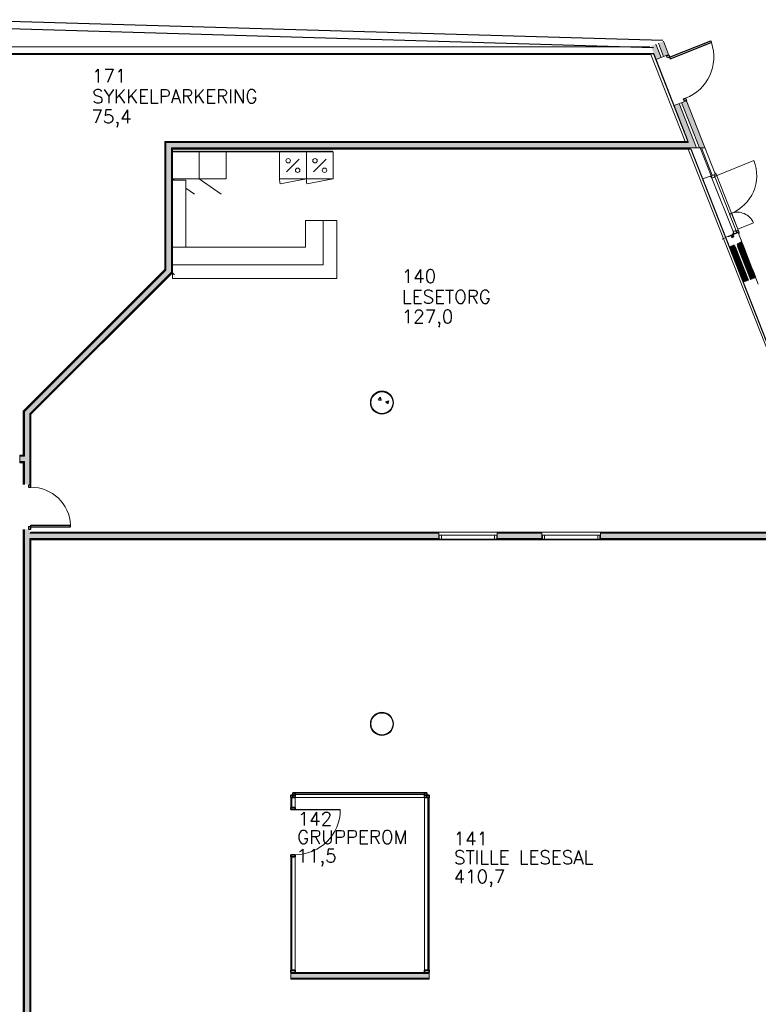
# Model space of a CAD drawing. Header units: millimetres. Extents: x 0 to 84060, y 0 to 52805.
# Tile 7 of 60: x 13813 to 30367, y 29069 to 51136. Entities that reach past the tile are written whole.
import ezdxf

# ---------------------------------------------------------------- set-up
doc = ezdxf.new("R2010")
doc.units = ezdxf.units.MM
doc.header["$LTSCALE"] = 50
doc.header["$MEASUREMENT"] = 0
doc.linetypes.add('CENTRUMLINJE', pattern=[27, 20, -3, 1, -3])
doc.layers.get('0').update_dxf_attribs({"linetype": 'CONTINUOUS'})
for name, color, linetype in [('20601A200D001$0$243-Dører', 7, 'CONTINUOUS'), ('20601A200D001$0$832-Romtekst', 7, 'CONTINUOUS'), ('20601A200D001$0$A12-HEL2', 251, 'CONTINUOUS'), ('20601A200D001$0$A12-HEL4', 251, 'CONTINUOUS'), ('20601A200D001$0$A12-SKR1', 251, 'CONTINUOUS'), ('20601A200D001$0$A24-HEL1', 252, 'CONTINUOUS'), ('20601A200D001$0$A24-SKR1', 251, 'CONTINUOUS'), ('20601A200D001$0$glassbyggesten', 1, 'CONTINUOUS'), ('xref', 7, 'CENTRUMLINJE')]:
    doc.layers.add(name, color=color, linetype=linetype)
for name, color, linetype, lineweight in [('20601A200D001$0$A2-DOR', 251, 'CONTINUOUS', 18), ('20601A200D001$0$A2-KASSE', 7, 'CONTINUOUS', 18), ('20601A200D001$0$A2-LINJE', 7, 'CONTINUOUS', 18), ('20601A200D001$0$A2-VEGG', 251, 'CONTINUOUS', 18), ('20601A200D001$0$A2-VEGG-fill', 253, 'CONTINUOUS', 18), ('20601A200D001$0$A2-VINDU', 7, 'CONTINUOUS', 18), ('20601A200D001$0$A23', 7, 'CONTINUOUS', 18), ('20601A200D001$0$A2312', 7, 'CONTINUOUS', 18), ('20601A200D001$0$A24', 251, 'CONTINUOUS', 18), ('20601A200D001$0$A862', 7, 'CONTINUOUS', 18), ('20601A200D001$0$A874', 7, 'CONTINUOUS', 18)]:
    doc.layers.add(name, color=color, linetype=linetype, lineweight=lineweight)
doc.styles.add('20601A200D001$0$STANDARD', font='ROMANS.SHX')

# ---------------------------------------------------------------- blocks, each defined once
blk = doc.blocks.new('*X151')
at = {"color": 0}
for p, q in [((31425, 43874), (31473, 43931)), ((31485, 43869), (31473, 43931)), ((31313, 43732), (31313, 43732)), ((31425, 43874), (31485, 43869)), ((31459, 43717), (31459, 43717)), ((31591, 43826), (31661, 43853)), ((31591, 43826), (31641, 43792)), ((31641, 43792), (31661, 43853)), ((31692, 43732), (31692, 43732))]:
    blk.add_line(p, q, dxfattribs=at)
blk = doc.blocks.new('20601A200D001$0$Dør tett - YD1_11M EI120-CSa-1122377-1_ etasje')
at = {"layer": '20601A200D001$0$A2-DOR', "lineweight": 25}
for p, q in [((-535, -96.025), (-485, -96.025)), ((-535, -146.025), (-535, -96.025)), ((-485, -146.025), (-535, -146.025)), ((-485, -96.025), (-485, -146.025)), ((465, -146.025), (465, -1136.025)), ((505, -146.025), (465, -146.025)), ((505, -96.025), (555, -96.025)), ((505, -146.025), (505, -96.025)), ((505, -146.025), (505, -1136.025)), ((555, -146.025), (505, -146.025)), ((555, -96.025), (555, -146.025)), ((505, -1136.025), (465, -1136.025))]:
    blk.add_line(p, q, dxfattribs=at)
at = {"layer": '20601A200D001$0$A2-DOR'}
blk.add_arc((505, -146.025), 991.012, 180, 267.6867546, dxfattribs=at)
blk = doc.blocks.new('20601A200D001$0$Dør tett - D05_10M_EI 60 S-777054-1_ etasje')
at = {"layer": '20601A200D001$0$A2-DOR', "lineweight": 25}
for p, q in [((415, 82), (415, 972)), ((455, 972), (415, 972)), ((455, 82), (455, 972)), ((-435, 82), (-485, 82)), ((-485, 82), (-485, 32)), ((-485, 32), (-435, 32)), ((-435, 32), (-435, 82)), ((455, 82), (415, 82)), ((505, 82), (455, 82)), ((455, 82), (455, 32)), ((455, 32), (505, 32)), ((505, 32), (505, 82))]:
    blk.add_line(p, q, dxfattribs=at)
at = {"layer": '20601A200D001$0$A2-DOR'}
blk.add_arc((455, 82), 891, 92.573, 180, dxfattribs=at)
blk = doc.blocks.new('20601A200D001$0$Vindu Standard - V01_EI60_1300x2110 mm-1106294-1_ etasje')
at = {"layer": '20601A200D001$0$A2-VINDU'}
for p, q in [((-980, 95), (330, 95)), ((-980, 95), (-980, -77)), ((-970, 85), (320, 85)), ((-970, 85), (-920, 85)), ((-970, -7), (-970, 85)), ((-920, 85), (-920, -7)), ((270, 85), (270, -7)), ((320, 85), (270, 85)), ((320, -7), (320, 85)), ((330, 95), (330, -77)), ((-948, -77), (-980, -77)), ((-980, -77), (330, -77)), ((-970, -7), (320, -7)), ((-920, -7), (-970, -7)), ((-107, -77), (-75, -77)), ((270, -7), (320, -7))]:
    blk.add_line(p, q, dxfattribs=at)
blk = doc.blocks.new('20601A200D001$0$Focus - Kjøkken - Benkeplate - Focus - Kjøkken - Benkeplate-1197110-1_ etasje')
at = {"layer": '20601A200D001$0$A2-KASSE'}
for p, q in [((0, -300), (0, 0)), ((1500, 0), (1500, -300)), ((0, 0), (0, -300)), ((1500, -300), (1500, 0)), ((1500, -300), (0, -300)), ((0, -300), (1500, -300))]:
    blk.add_line(p, q, dxfattribs=at)
blk = doc.blocks.new('20601A200D001$0$Bardisk- front - Bardisk- front-1192285-1_ etasje')
at = {"layer": '20601A200D001$0$A2-KASSE'}
for p, q in [((-11446, 19013), (-11046, 19013)), ((-11446, 18413), (-11446, 19013)), ((-11046, 19013), (-10746, 19013)), ((-11046, 18013), (-11046, 19013)), ((-10746, 17713), (-10746, 19013)), ((-14426, 18413), (-11446, 18413)), ((-14426, 17713), (-14426, 18013)), ((-14426, 18013), (-11046, 18013)), ((-10746, 17713), (-14426, 17713))]:
    blk.add_line(p, q, dxfattribs=at)
blk = doc.blocks.new('20601A200D001$0$Focus - Kjøkken - Underskap - 600 mm-1187880-1_ etasje')
at = {"layer": '20601A200D001$0$A2-KASSE'}
for p, q in [((-555, 152), (-555, 752)), ((45, 752), (45, 152)), ((-555, 152), (-63, -192)), ((-555, 152), (45, 152))]:
    blk.add_line(p, q, dxfattribs=at)
blk = doc.blocks.new('20601A200D001$0$Hvitevarer Kjøleskap lav - 60-V90-1_ etasje')
at = {"layer": '20601A200D001$0$A874'}
for p, q in [((-162, 206), (428, 319)), ((438, 206), (-162, 206)), ((-162, 206), (-162, -394)), ((-3, -235), (280, 48)), ((438, -394), (438, 206))]:
    blk.add_line(p, q, dxfattribs=at)
for centre in [(32, 13), (245, -200)]:
    blk.add_circle(centre, 50, dxfattribs=at)
blk.add_arc((-162, 206), 601, 360, 10.7485, dxfattribs=at)
blk = doc.blocks.new('20601A200D001$0$Focus - Kjøkken - Underskap - 600 mm-V91-1_ etasje')
at = {"layer": '20601A200D001$0$A2-KASSE'}
for p, q in [((45, 752), (45, 152)), ((-555, 152), (-512, 122)), ((-555, 152), (45, 152)), ((-255, -58), (-63, -192))]:
    blk.add_line(p, q, dxfattribs=at)
blk = doc.blocks.new('20601A200D001$0$System Panel - Glazed-1211195-1_ etasje')
at = {"layer": '20601A200D001$0$A2312', "lineweight": 25}
for p, q in [((1937, 49.5), (-1937, 49.5)), ((-1937, 49.5), (-1937, 24.5)), ((-1937, 24.5), (1937, 24.5)), ((1937, 24.5), (1937, 49.5))]:
    blk.add_line(p, q, dxfattribs=at)
blk = doc.blocks.new('20601A200D001$0$System Panel - Glazed-714731-1_ etasje')
at = {"layer": '20601A200D001$0$A2312', "lineweight": 25}
for p, q in [((1450, 49.5), (-1450, 49.5)), ((-1450, 49.5), (-1450, 24.5)), ((-1450, 24.5), (1450, 24.5)), ((1450, 24.5), (1450, 49.5))]:
    blk.add_line(p, q, dxfattribs=at)
blk = doc.blocks.new('20601A200D001$0$System Panel - Glazed-1211171-1_ etasje')
at = {"layer": '20601A200D001$0$A2312', "lineweight": 25}
for p, q in [((1269.5, 49.5), (-1269.5, 49.5)), ((-1269.5, 49.5), (-1269.5, 24.5)), ((-1269.5, 24.5), (1269.5, 24.5)), ((1269.5, 24.5), (1269.5, 49.5))]:
    blk.add_line(p, q, dxfattribs=at)
blk = doc.blocks.new('20601A200D001$0$Rectangular Mullion - 50 x 100mm-1211193-1_ etasje')
at = {"layer": '20601A200D001$0$A2312'}
for p, q in [((-8776, 2208), (-8776, 6082)), ((-8676, 2208), (-8676, 6082))]:
    blk.add_line(p, q, dxfattribs=at)
blk = doc.blocks.new('20601A200D001$0$Rectangular Mullion - 50 x 100mm-606964-1_ etasje')
at = {"layer": '20601A200D001$0$A2312', "lineweight": 35}
for p, q in [((-50, 50), (0, 50)), ((-50, -50), (-50, 50)), ((0, 50), (0, -50)), ((0, -50), (-50, -50))]:
    blk.add_line(p, q, dxfattribs=at)
blk = doc.blocks.new('20601A200D001$0$Rectangular Mullion - 50 x 100mm-606876-1_ etasje')
at = {"layer": '20601A200D001$0$A2312', "lineweight": 35}
for p, q in [((0, 50), (-50, 50)), ((-50, 50), (-50, -50)), ((0, -50), (0, 50)), ((-50, -50), (0, -50))]:
    blk.add_line(p, q, dxfattribs=at)
blk = doc.blocks.new('20601A200D001$0$Rectangular Mullion - 50 x 100mm-714729-1_ etasje')
at = {"layer": '20601A200D001$0$A2312'}
for p, q in [((-8776, 6182), (-11676, 6182)), ((-8776, 6082), (-11676, 6082))]:
    blk.add_line(p, q, dxfattribs=at)
blk = doc.blocks.new('20601A200D001$0$Rectangular Mullion - 50 x 100mm-1211168-1_ etasje')
at = {"layer": '20601A200D001$0$A2312'}
for p, q in [((-11776, 4747), (-11776, 2208)), ((-11676, 4747), (-11676, 2208))]:
    blk.add_line(p, q, dxfattribs=at)
blk = doc.blocks.new('20601A200D001$0$System Panel - Glazed-714241-1_ etasje')
at = {"layer": '20601A200D001$0$A2312', "lineweight": 25}
for p, q in [((112.5, 49.5), (-112.5, 49.5)), ((-112.5, 49.5), (-112.5, 24.5)), ((-112.5, 24.5), (112.5, 24.5)), ((112.5, 24.5), (112.5, 49.5))]:
    blk.add_line(p, q, dxfattribs=at)
blk = doc.blocks.new('20601A200D001$0$Rectangular Mullion - 50 x 100mm-714236-1_ etasje')
at = {"layer": '20601A200D001$0$A2312'}
for p, q in [((-11776, 6082), (-11776, 5857)), ((-11676, 6082), (-11676, 5857))]:
    blk.add_line(p, q, dxfattribs=at)
blk = doc.blocks.new('20601A200D001$0$Rectangular Mullion - 50 x 100mm-607128-1_ etasje')
at = {"layer": '20601A200D001$0$A2312', "lineweight": 35}
for p, q in [((-25, 50), (25, 50)), ((-25, -50), (-25, 50)), ((25, 50), (25, -50)), ((25, -50), (-25, -50))]:
    blk.add_line(p, q, dxfattribs=at)
blk = doc.blocks.new('20601A200D001$0$M_Curtain Wall Sgl Glass - D12_M_Curtain Wall Sgl Glass-604818-1_ etasje')
at = {"layer": '20601A200D001$0$A2-DOR', "lineweight": 25}
blk.add_line((505, -51), (505, -1061), dxfattribs=at)
at = {"layer": '20601A200D001$0$A2-DOR'}
blk.add_arc((505, -51), 1010, 180, 270, dxfattribs=at)
blk = doc.blocks.new('20601A200D001')
at = {"layer": '20601A200D001$0$A2-VEGG-fill'}
h = blk.add_hatch(color=256, dxfattribs=at)
h.paths.add_polyline_path([(126853.27704, 48260.31516), (126972.90703, 48260.31516), (126583.80147, 49255.39711), (126472.04188, 49211.6959), (126844.05903, 48260.31516)], flags=0)
h.paths.add_polyline_path([(126067.80577, 50245.47207), (126179.56536, 50289.17327), (126063.02882, 50587.19884), (125951.26924, 50543.49763), (126018.98855, 50370.31516)], flags=0)
h = blk.add_hatch(color=256, dxfattribs=at)
h.paths.add_polyline_path([(127037.33104, 48260.31516), (127166.17905, 48260.31516), (126751.44085, 49320.94891), (126639.68126, 49277.24771), (127014.06537, 48319.81378)], flags=0)
h.paths.add_polyline_path([(126235.44515, 50311.02387), (126347.20474, 50354.72508), (126230.6682, 50652.75064), (126118.90861, 50609.04944), (126229.11867, 50327.20294)], flags=0)
for points in [[(112297.13836, 50370.31516), (126018.98855, 50370.31516), (126015.07826, 50380.31516), (107535.8846, 50380.31516), (107535.8846, 50370.31516), (111789.65812, 50370.31516)], [(126793.19009, 48380.31516), (126797.13559, 48380.31516), (126018.98855, 50370.31516), (126008.25121, 50370.31516), (126786.96884, 48380.31516), (126792.05221, 48380.31516)], [(126844.05903, 48260.31516), (126797.13559, 48380.31516), (115083.14241, 48380.31516), (115083.14241, 48260.31516), (126843.07427, 48260.31516)], [(115083.14241, 45525.89719), (115203.14241, 45645.89719), (115203.14241, 48260.31516), (115083.14241, 48260.31516), (115083.14241, 45544.28196)], [(115229.14241, 48184.31516), (118829.14241, 48184.31516), (118829.14241, 48234.31516), (115229.14241, 48234.31516), (115229.14241, 48207.58702)], [(129098.49086, 42482.09583), (129107.79978, 42485.74878), (126853.27995, 48231.00391), (126854.22868, 48231.00391), (126844.06193, 48257.00391), (126832.33479, 48257.00391), (129022.63213, 42675.40873)], [(129098.49086, 42482.09583), (129107.79978, 42485.74878), (126853.27995, 48231.00391), (126854.22868, 48231.00391), (126844.06193, 48257.00391), (126832.33479, 48257.00391), (129022.63213, 42675.40873)], [(111909.14241, 42182.19156), (115203.14241, 45476.19156), (115203.14241, 45645.89719), (111909.14241, 42351.89719), (111909.14241, 42265.42201)], [(119663.14844, 42553.57851), (119673.14844, 42553.57851), (119679.41646, 42609.20875), (119697.90622, 42662.04945), (119727.69057, 42709.45096), (119767.27599, 42749.03638), (119814.6775, 42778.82073), (119867.5182, 42797.31049), (119923.14844, 42803.57851), (119978.77867, 42797.31049), (120031.61937, 42778.82073), (120079.02089, 42749.03638), (120118.60631, 42709.45096), (120148.39065, 42662.04945), (120167.05767, 42607.63555), (120173.14844, 42553.57851), (120183.14844, 42553.57851), (120177.46681, 42607.63555), (120160.67026, 42659.33004), (120133.49286, 42706.40268), (120097.1224, 42746.79617), (120052.97861, 42778.82073), (120003.49286, 42800.85321), (119950.32584, 42812.15421), (119895.97104, 42812.15421), (119842.80402, 42800.85321), (119793.14844, 42778.74512), (119749.17448, 42746.79617), (119712.80402, 42706.40268), (119685.62662, 42659.33004), (119668.83006, 42607.63555), (119667.97467, 42599.49701)], [(119895.97104, 42295.00282), (119950.32584, 42295.00282), (120003.49286, 42306.30382), (120053.14844, 42328.41191), (120097.1224, 42360.36086), (120133.49286, 42400.75435), (120160.67026, 42447.82699), (120177.46681, 42499.52147), (120183.14844, 42553.57851), (120173.14844, 42553.57851), (120166.88042, 42497.94828), (120148.39065, 42445.10758), (120118.60631, 42397.70606), (120079.02089, 42358.12064), (120031.61937, 42328.3363), (119978.77867, 42309.84654), (119923.14844, 42303.57851), (119867.5182, 42309.84654), (119814.6775, 42328.3363), (119767.27599, 42358.12064), (119727.69057, 42397.70606), (119697.90622, 42445.10758), (119679.2392, 42499.52147), (119673.14844, 42553.57851), (119663.14844, 42553.57851), (119668.83006, 42499.52147), (119685.62662, 42447.82699), (119712.80402, 42400.75435), (119749.17448, 42360.36086), (119793.31826, 42328.3363), (119842.80402, 42306.30382), (119867.5182, 42301.05066)], [(120173.14844, 35353.57715), (120183.14844, 35353.57715), (120177.46681, 35407.63419), (120160.67026, 35459.32868), (120133.49286, 35506.40131), (120097.1224, 35546.7948), (120052.97861, 35578.81937), (120003.49286, 35600.85184), (119950.32584, 35612.15284), (119895.97104, 35612.15284), (119842.80402, 35600.85184), (119793.14844, 35578.74375), (119749.17448, 35546.7948), (119712.80402, 35506.40131), (119685.62662, 35459.32868), (119668.83006, 35407.63419), (119663.14844, 35353.57715), (119673.14844, 35353.57715), (119679.41646, 35409.20738), (119697.90622, 35462.04808), (119727.69057, 35509.4496), (119767.27599, 35549.03502), (119814.6775, 35578.81937), (119867.5182, 35597.30913), (119923.14844, 35603.57715), (119978.77867, 35597.30913), (120031.61937, 35578.81937), (120079.02089, 35549.03502), (120118.60631, 35509.4496), (120148.39065, 35462.04808), (120167.05767, 35407.63419)], [(119909.34489, 35095.00146), (119950.32584, 35095.00146), (120003.49286, 35106.30245), (120053.14844, 35128.41054), (120097.1224, 35160.35949), (120133.49286, 35200.75298), (120160.67026, 35247.82562), (120177.46681, 35299.52011), (120183.14844, 35353.57715), (120173.14844, 35353.57715), (120166.88042, 35297.94691), (120148.39065, 35245.10621), (120118.60631, 35197.7047), (120079.02089, 35158.11928), (120031.61937, 35128.33493), (119978.77867, 35109.84517), (119923.14844, 35103.57715), (119867.5182, 35109.84517), (119814.6775, 35128.33493), (119767.27599, 35158.11928), (119727.69057, 35197.7047), (119697.90622, 35245.10621), (119679.2392, 35299.52011), (119673.14844, 35353.57715), (119663.14844, 35353.57715), (119669.34122, 35297.94691), (119685.62662, 35247.82562), (119712.80402, 35200.75298), (119749.17448, 35160.35949), (119793.31826, 35128.33493), (119842.80402, 35106.30245), (119895.97104, 35095.00146)], [(119909.34489, 29656.93052), (120978.64844, 29656.93052), (120978.64844, 29756.93052), (117879.14844, 29756.93052), (117879.42393, 29656.93052)]]:
    blk.add_hatch(color=256, dxfattribs=at).paths.add_polyline_path(points, flags=0)
h = blk.add_hatch(color=256, dxfattribs=at)
h.paths.add_polyline_path([(112029.14241, 26880.47466), (112029.14241, 39710.31516), (111909.14241, 39710.31516), (111909.14241, 27000.47466), (112027.66005, 26881.95702)], flags=0)
h.paths.add_polyline_path([(112029.14241, 40720.31516), (112029.14241, 42302.19156), (111909.14241, 42182.19156), (111909.14241, 40720.31516)], flags=0)
h = blk.add_hatch(color=256, dxfattribs=at)
h.paths.add_polyline_path([(111883.14241, 41231.89719), (111909.14241, 41231.89719), (111909.14241, 41351.89719), (111809.14241, 41351.89719), (111809.14241, 41231.89719)], flags=0)
h.paths.add_polyline_path([(110124.14241, 41231.89719), (110799.14241, 41231.89719), (110799.14241, 41351.89719), (110114.14241, 41351.70459), (110114.14241, 41231.89719)], flags=0)
h = blk.add_hatch(color=256, dxfattribs=at)
h.paths.add_polyline_path([(124819.14844, 39507.00391), (129129.14532, 39507.0828), (129129.14532, 39627.00391), (124819.14844, 39627.00391), (124819.14844, 39516.05614)], flags=0)
h.paths.add_polyline_path([(122509.14844, 39507.00391), (123509.14844, 39507.00391), (123509.14844, 39627.00391), (122509.14844, 39627.00391), (122509.14844, 39516.05614)], flags=0)
h.paths.add_polyline_path([(112055.14532, 39507.00391), (121199.14844, 39507.00391), (121199.14844, 39627.00391), (112029.14532, 39627.00391), (112029.14532, 39507.00391), (112042.14532, 39507.00391)], flags=0)
at = {"layer": '20601A200D001$0$A24-SKR1'}
h = blk.add_hatch(dxfattribs=at)
h.set_pattern_fill('ANSI31', color=256, scale=120, style=0)
h.set_pattern_definition([(336.39135, (117225.905, 61991.85), (6.00731, 13.744534), [])])
h.paths.add_polyline_path([(128186.64478, 45317.81334), (128298.37809, 45361.58169), (127984.9426, 46161.73025), (127873.2093, 46117.9619)])
h.paths.add_polyline_path([(127817.34265, 46096.07772), (127705.60934, 46052.30937), (128019.04483, 45252.16081), (128130.77813, 45295.92916)])
h = blk.add_hatch(dxfattribs=at)
h.set_pattern_fill('ANSI31', color=256, scale=120, style=0)
h.set_pattern_definition([(336.391352, (37887.992, 152372.531), (6.00731, 13.7445344), [])])
h.paths.add_polyline_path([(127794.15634, 46325.96189), (127738.28968, 46304.07771), (127760.00203, 46248.64972), (127815.86868, 46270.53389)])
at = {"layer": '20601A200D001$0$243-Dører', "linetype": 'Continuous', "lineweight": 0, "ltscale": 1000}
for points in [[(127411.93498, 47639.2679), (128257.14977, 47976.45409)], [(127117.29972, 47566.99408), (127396.34816, 47677.13929)], [(127389.44229, 47694.89038), (127398.99117, 47698.70148)], [(127390.54375, 47692.0999), (127400.09263, 47695.911)], [(127402.69892, 47694.79798), (127421.21632, 47648.35301)], [(127405.4851, 47695.91033), (127424.0025, 47649.46536)], [(127288.53151, 47614.38242), (127283.82825, 47626.17027)], [(127291.31769, 47615.49477), (127286.61443, 47627.28262)], [(127299.46534, 47637.7935), (127286.6216, 47632.66926)], [(127300.58133, 47635.00875), (127287.72305, 47629.87878)], [(127306.76773, 47619.506), (127293.90945, 47614.37602)], [(127307.86918, 47616.71551), (127295.02543, 47611.59127)], [(127300.58133, 47635.00875), (127299.46534, 47637.7935)], [(127304.68061, 47624.70851), (127819.82099, 46333.4523)], [(127304.68061, 47624.70851), (127319.95944, 47586.42579)], [(127307.86918, 47616.71551), (127306.76773, 47619.506)], [(127307.46679, 47625.82087), (127322.74562, 47587.53814)], [(127320.33224, 47636.33748), (127307.47396, 47631.20751)], [(127321.44822, 47633.55274), (127308.58994, 47628.42276)], [(127321.44822, 47633.55274), (127316.7398, 47645.48133)], [(127325.35334, 47586.42149), (127376.42311, 47606.79798)], [(127326.45336, 47583.63464), (127377.5391, 47604.01323)], [(127373.84569, 47618.69001), (127366.18716, 47638.0926)], [(127376.63331, 47619.79873), (127368.97764, 47639.19405)], [(127377.59827, 47630.97243), (127373.62845, 47641.02981)], [(127373.84569, 47618.69001), (127377.54627, 47609.39987)], [(127376.41893, 47642.13126), (127380.56554, 47631.71112)], [(127376.63331, 47619.79873), (127380.33388, 47610.50859)], [(127382.98338, 47630.94786), (127410.819, 47642.05265)], [(127383.1563, 47617.01905), (127391.86581, 47595.20921)], [(127384.09936, 47628.16312), (127411.93498, 47639.2679)], [(127384.09936, 47628.16312), (127411.93498, 47639.2679)], [(127384.54867, 47617.57705), (127393.25818, 47595.76721)], [(127385.94965, 47623.51805), (127423.07398, 47638.32704)], [(127386.50038, 47622.1228), (127423.6247, 47636.9318)], [(127713.46856, 46784.31434), (127393.25675, 47595.77084)], [(127410.819, 47642.05265), (127420.1077, 47645.75686)], [(127411.93498, 47639.2679), (127421.22369, 47642.97211)], [(127428.17553, 47634.97789), (127756.91059, 46802.22597)], [(127429.5679, 47635.53589), (127758.32878, 46802.71856)], [(127711.71381, 46784.46162), (127703.16417, 46806.33456)], [(127713.11049, 46785.00871), (127704.56085, 46806.88166)], [(127717.64228, 46783.0179), (127754.86107, 46797.54502)], [(127718.17847, 46781.61693), (127755.4118, 46796.14978)], [(127718.17847, 46781.61693), (127755.4118, 46796.14978)], [(127718.7292, 46780.22168), (127755.96252, 46794.75453)], [(127760.64951, 46792.75359), (127899.64348, 46440.6605)], [(127762.03758, 46793.32248), (127901.03586, 46441.2185)], [(127861.77432, 46404.41703), (127715.06215, 46776.19152)], [(127715.34172, 46775.14279), (127723.87538, 46753.26775)], [(127863.17243, 46404.96049), (127716.52337, 46776.57511)], [(127716.73839, 46775.68989), (127725.27349, 46753.81121)], [(128248.06834, 46579.65961), (127899.64348, 46440.6605)], [(127633.1321, 46260.15355), (127912.18054, 46370.29875)], [(127759.44798, 46309.36586), (127917.3474, 46372.3592)], [(127790.84347, 46341.71021), (127795.45953, 46329.88794)], [(127793.63826, 46342.80076), (127798.25431, 46330.9785)], [(127806.57579, 46353.21985), (127793.68023, 46348.18434)], [(127809.70767, 46345.20027), (127794.71808, 46383.60136)], [(127807.66271, 46350.42363), (127794.78168, 46345.39386)], [(127812.50245, 46346.29082), (127797.51286, 46384.69191)], [(127797.55484, 46390.07549), (127848.78829, 46410.07984)], [(127798.64175, 46387.27927), (127849.87521, 46407.28362)], [(127806.57579, 46353.21985), (127807.66271, 46350.42363)], [(127827.98098, 46350.1873), (127815.08541, 46345.15179)], [(127829.0679, 46347.39108), (127816.18686, 46342.36131)], [(127827.98098, 46350.1873), (127832.6894, 46338.25871)], [(127856.10061, 46396.83151), (127852.4727, 46406.15033)], [(127858.8954, 46397.92206), (127855.26749, 46407.24088)], [(127856.10061, 46396.83151), (127863.75914, 46377.42892)], [(127858.8954, 46397.92206), (127866.54963, 46378.53037)], [(127867.23062, 46390.4235), (127871.20044, 46380.36612)], [(127867.70279, 46402.97332), (127904.92015, 46417.50406)], [(127868.25352, 46401.57807), (127905.47088, 46416.10882)], [(127873.99235, 46381.46394), (127869.91698, 46391.9164)], [(127870.06021, 46396.91579), (127897.97614, 46407.8171)], [(127870.06021, 46396.91579), (127897.97614, 46407.8171)], [(127871.16166, 46394.12531), (127899.06306, 46405.02088)], [(127897.97614, 46407.8171), (127907.2921, 46411.45228)], [(127906.90953, 46422.03949), (127898.37442, 46443.91817)], [(127899.06306, 46405.02088), (127908.37902, 46408.65605)], [(127908.3062, 46422.58658), (127899.77253, 46444.46163)], [(127929.15964, 46360.94585), (127910.97651, 46407.52277)], [(127931.95299, 46362.04004), (127913.76986, 46408.61695)], [(127918.43865, 46354.61432), (127928.03075, 46358.35849)], [(127919.5401, 46351.82384), (127929.11767, 46355.56227)], [(127813.73284, 46334.87498), (127800.85181, 46329.84521)], [(127814.83429, 46332.08449), (127801.93872, 46327.04899)], [(127813.73284, 46334.87498), (127814.83429, 46332.08449)]]:
    blk.add_lwpolyline(points, dxfattribs=at)
at = {"layer": '20601A200D001$0$243-Dører', "color": 7, "linetype": 'Continuous', "lineweight": 0, "ltscale": 1000}
for centre, radius, start, end in [((127411.9173, 47639.26649), 910.00736, 291.749629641, 21.748481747), ((127411.9173, 47639.26649), 910.00736, 291.749629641, 21.748481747), ((127400.83329, 47694.03738), 5.01471, 21.931197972, 111.551818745), ((127400.83742, 47694.04702), 2.00727, 21.969994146, 111.780124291), ((127288.48221, 47628.01974), 5.00799, 111.809969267, 201.672732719), ((127288.4726, 47628.02392), 2.00058, 112.003618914, 201.749122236), ((127293.16474, 47616.21215), 4.98144, 201.549809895, 291.933206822), ((127293.16065, 47616.20278), 1.97427, 201.015156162, 292.289093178), ((127309.32593, 47626.5617), 5.00133, 111.733843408, 201.748858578), ((127309.35111, 47626.55083), 2.02077, 112.127688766, 201.17568631), ((127324.60748, 47588.28999), 5.00795, 201.854312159, 291.628704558), ((127324.60855, 47588.28542), 2.00723, 201.85724969, 291.780640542), ((127371.30305, 47640.11193), 5.5, 21.54, 201.54), ((127371.30305, 47640.11193), 2.5, 21.54, 201.54), ((127375.69677, 47608.65488), 1.99391, 291.363465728, 21.939909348), ((127375.68715, 47608.65902), 5.00131, 291.733740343, 21.704357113), ((127382.2461, 47632.80125), 4.99468, 201.478519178, 291.780250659), ((127382.24196, 47632.81044), 2.00472, 213.255179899, 291.705612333), ((127387.819, 47618.86473), 5.01477, 111.886556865, 201.81864419), ((127387.80985, 47618.86869), 3.5077, 111.920138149, 201.862085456), ((127419.3668, 47647.60802), 1.99393, 291.813098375, 21.939642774), ((127419.35704, 47647.61218), 5.00146, 291.914358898, 21.748229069), ((127424.91986, 47633.67169), 5.00795, 21.854312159, 111.628704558), ((127424.92745, 47633.68941), 3.49431, 21.637820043, 111.889551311), ((127712.52839, 46795.85355), 2.01524, 111.61816456, 189.581043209), ((127716.36491, 46786.26376), 4.9882, 200.955295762, 291.319624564), ((127716.3609, 46786.25465), 3.48116, 200.779868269, 291.597908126), ((127891.40923, 46437.38794), 383.98822, 21.747105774, 111.749631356), ((127753.59799, 46800.80306), 3.49431, 291.190448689, 21.442179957), ((127753.6061, 46800.79953), 4.98806, 291.22334103, 21.453642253), ((127757.23229, 46791.49155), 5.00133, 21.331141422, 111.346156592), ((127757.23627, 46791.50067), 3.49429, 21.253996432, 111.378132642), ((127719.99278, 46776.96342), 4.99468, 111.299727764, 201.556722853), ((127720.0009, 46776.95988), 3.50094, 111.299568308, 201.461235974), ((127723.66743, 46767.29929), 1.99514, 212.573995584, 291.392591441), ((127795.52042, 46343.51947), 5.01471, 111.528181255, 201.148802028), ((127795.51082, 46343.5237), 2.00727, 111.299875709, 201.110005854), ((127799.36054, 46385.42574), 4.98806, 111.22334103, 201.453642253), ((127799.35098, 46385.42987), 1.98072, 110.981426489, 201.874324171), ((127814.37015, 46347.02816), 5.00799, 201.407267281, 291.270030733), ((127814.36598, 46347.01853), 2.00058, 201.330877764, 291.076381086), ((127850.60879, 46405.42161), 5.00133, 21.331141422, 111.346156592), ((127850.59782, 46405.39647), 2.02077, 21.90431369, 110.952311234), ((127866.42538, 46406.21906), 4.98807, 200.99912735, 291.50010169), ((127866.42141, 46406.21007), 3.48116, 200.779868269, 291.597908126), ((127868.87503, 46379.44825), 5.5, 201.540007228, 21.499299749), ((127868.87503, 46379.44825), 2.5, 201.54, 21.54), ((127871.87451, 46392.26228), 4.99468, 111.299749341, 201.601480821), ((127871.86622, 46392.27317), 1.98162, 110.82717139, 190.372036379), ((127903.65707, 46420.7621), 3.49431, 291.190448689, 21.442179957), ((127903.66518, 46420.75857), 4.98806, 291.223305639, 21.498596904), ((127909.11259, 46406.79407), 5.00131, 21.375642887, 111.346259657), ((127909.11679, 46406.80367), 1.99391, 21.140090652, 111.716534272), ((127927.28708, 46360.22291), 2.00726, 291.745649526, 21.110101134), ((127927.27751, 46360.22711), 5.01466, 291.527978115, 21.193924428), ((127800.11823, 46331.70722), 5.00133, 201.331141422, 291.346156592), ((127800.11403, 46331.6976), 1.99391, 201.140090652, 291.716534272)]:
    blk.add_arc(centre, radius, start, end, dxfattribs=at)
at = {"layer": '20601A200D001$0$A12-HEL2', "color": 7, "linetype": 'Continuous', "lineweight": 0, "ltscale": 1000}
for points in [[(125710.28125, 50523.35156), (119624.53125, 50701.86328)], [(125924.52344, 50527.00391), (107443.14844, 50527.00391)], [(125933.3125, 50377.00391), (107535.89062, 50377.00391)], [(127905.85938, 46369.81641), (128358.03906, 45209.27344)], [(127546.73303, 46220.29278), (127635.09837, 46255.17209)], [(127626.90625, 46259.55859), (128730.53906, 43447.14062)]]:
    blk.add_lwpolyline(points, dxfattribs=at)
at = {"layer": '20601A200D001$0$A12-HEL4'}
for p, q in [((110323.15156, 51135.92618), (126217.51927, 50673.66745)), ((110318.35486, 50970.99591), (126011.33522, 50514.59417)), ((127680.03815, 46277.68841), (127917.34285, 46372.35781))]:
    blk.add_line(p, q, dxfattribs=at)
for centre in [(119923.15156, 42553.57851), (119923.15156, 35353.57851)]:
    blk.add_circle(centre, 250, dxfattribs=at)
at = {"layer": '20601A200D001$0$A2-LINJE'}
blk.add_line((115229.14532, 45462.11076), (115271.57173, 45419.68435), dxfattribs=at)
at = {"layer": '20601A200D001$0$A2-VEGG'}
for p, q in [((126063.02882, 50587.19884), (126179.56536, 50289.17327)), ((126118.90861, 50609.04944), (126235.44515, 50311.02387)), ((126583.80147, 49255.39711), (126972.90703, 48260.31516)), ((126639.68126, 49277.24771), (127037.33104, 48260.31516)), ((115070.14241, 45549.66674), (115070.14241, 48406.31516)), ((115083.14241, 45525.89719), (115083.14241, 48406.31516)), ((126781.31488, 48393.31516), (115083.14241, 48393.31516)), ((126797.13559, 48380.31516), (115083.14241, 48380.31516)), ((115203.14241, 48260.31516), (127166.17905, 48260.31516)), ((115203.14241, 45476.19156), (115203.14241, 48260.31516)), ((115216.14241, 45489.19156), (115216.14241, 48260.31516)), ((126837.43327, 48247.31516), (115229.14241, 48247.31516)), ((118829.14241, 48184.31516), (115229.14241, 48184.31516)), ((115083.14241, 45544.28196), (111896.14241, 42357.28196)), ((115083.14241, 45525.89719), (111909.14241, 42351.89719)), ((115203.14241, 45476.19156), (112029.14241, 42302.19156)), ((115229.14241, 45483.80678), (112042.14241, 42296.80678)), ((111896.14241, 41364.89719), (111896.14241, 42357.28196)), ((111909.14241, 41351.89719), (111909.14241, 42351.89719)), ((112029.14241, 40720.31516), (112029.14241, 42302.19156)), ((112042.14241, 40720.31516), (112042.14241, 42296.80678)), ((111809.14241, 41364.89719), (111896.14241, 41364.89719)), ((111809.14241, 41351.89719), (111909.14241, 41351.89719)), ((111809.14241, 41231.89719), (111909.14241, 41231.89719)), ((111809.14241, 41218.89719), (111883.14241, 41218.89719)), ((111896.14241, 40720.31516), (111896.14241, 41231.89719)), ((111909.14241, 40720.31516), (111909.14241, 41231.89719)), ((111896.14532, 26991.77727), (111896.14532, 39707.00254)), ((111909.14532, 26997.16204), (111909.14532, 39707.00254)), ((121199.14844, 39627.00391), (112029.14532, 39627.00391)), ((121199.14844, 39507.00391), (112029.14532, 39507.00391)), ((112029.14532, 27046.86767), (112029.14532, 39507.00254)), ((121199.14844, 39640.00391), (112042.14532, 39640.00391)), ((123509.14844, 39640.00391), (122509.14844, 39640.00391)), ((123509.14844, 39627.00391), (122509.14844, 39627.00391)), ((123509.14844, 39507.00391), (122509.14844, 39507.00391)), ((129116.14532, 39640.00391), (124819.14844, 39640.00391)), ((129129.14532, 39627.00391), (124819.14844, 39627.00391)), ((129129.14532, 39507.00391), (124819.14844, 39507.00391)), ((121199.14844, 39494.00391), (112029.14532, 39494.00391)), ((112042.14532, 27052.25245), (112042.14532, 39481.00254)), ((123509.14844, 39494.00391), (122509.14844, 39494.00391)), ((129129.14532, 39494.00391), (124819.14844, 39494.00391)), ((120978.64844, 29769.93052), (117879.14844, 29769.93052)), ((120978.64844, 29756.93052), (117879.14844, 29756.93052)), ((120978.64844, 29656.93052), (117879.14844, 29656.93052)), ((120978.64844, 29643.93052), (117879.14844, 29643.93052))]:
    blk.add_line(p, q, dxfattribs=at)
at = {"layer": '20601A200D001$0$A23'}
for p, q in [((126347.20474, 50354.72508), (126230.6682, 50652.75064)), ((126067.80577, 50245.47207), (126347.20474, 50354.72508)), ((126751.44085, 49320.94891), (126472.04188, 49211.6959)), ((127393.60212, 47684.18586), (126751.44085, 49320.94891)), ((127298.69739, 47638.59486), (127054.77406, 48260.31516)), ((127326.60221, 47649.60937), (127087.00027, 48260.31516))]:
    blk.add_line(p, q, dxfattribs=at)
at = {"layer": '20601A200D001$0$A24'}
for p, q in [((126015.07826, 50380.31516), (107535.8846, 50380.31516)), ((107535.8846, 50370.31516), (126008.25121, 50370.31516)), ((126008.25121, 50370.31516), (126776.23151, 48406.31516)), ((126786.96884, 48406.31516), (126015.07826, 50380.31516)), ((126776.23151, 48406.31516), (115057.14241, 48406.31516)), ((115057.14241, 48406.31516), (115057.14241, 45536.66674)), ((126842.53466, 48234.31516), (115229.14241, 48234.31516)), ((115229.14241, 48234.31516), (115229.14241, 45465.42201)), ((115229.14241, 48171.31516), (118829.14241, 48171.31516)), ((126842.53756, 48231.00391), (129098.49086, 42482.09583)), ((126842.53756, 48231.00391), (129098.49086, 42482.09583)), ((129107.79978, 42485.74878), (126853.27995, 48231.00391)), ((129107.79978, 42485.74878), (126853.27995, 48231.00391)), ((115057.14241, 45536.66674), (111883.14241, 42362.66674)), ((112055.14241, 42291.42201), (115229.14241, 45465.42201)), ((111883.14241, 42362.66674), (111883.14241, 41377.89719)), ((112055.14241, 40720.31516), (112055.14241, 42291.42201)), ((111883.14241, 41377.89719), (111809.14241, 41377.89719)), ((111809.14241, 41377.89719), (111809.14241, 41205.89719)), ((111809.14241, 41205.89719), (111883.14241, 41205.89719)), ((111883.14241, 41205.89719), (111883.14241, 40720.31516)), ((111883.14532, 39707.00254), (111883.14532, 26986.39249)), ((121199.14844, 39653.00391), (112055.14532, 39653.00391)), ((121199.14844, 39481.00391), (121199.14844, 39653.00391)), ((123509.14844, 39653.00391), (122509.14844, 39653.00391)), ((122509.14844, 39653.00391), (122509.14844, 39481.00391)), ((123509.14844, 39481.00391), (123509.14844, 39653.00391)), ((129103.14532, 39653.00391), (124819.14844, 39653.00391)), ((124819.14844, 39653.00391), (124819.14844, 39481.00391)), ((112055.14532, 39481.00391), (121199.14844, 39481.00391)), ((112055.14532, 27057.63722), (112055.14532, 39481.00254)), ((122509.14844, 39481.00391), (123509.14844, 39481.00391)), ((124819.14844, 39481.00391), (129103.14532, 39481.00391)), ((120978.64844, 29782.93052), (117879.14844, 29782.93052)), ((117879.14844, 29782.93052), (117879.14844, 29630.93052)), ((117879.14844, 29630.93052), (120978.64844, 29630.93052)), ((120978.64844, 29630.93052), (120978.64844, 29782.93052))]:
    blk.add_line(p, q, dxfattribs=at)
for centre, radius, start, end in [((119923.14844, 42553.57851), 260, 0, 180), ((119923.14844, 42553.57851), 250, 0, 180), ((119923.14844, 42553.57851), 260, 180, 0), ((119923.14844, 42553.57851), 250, 180, 0), ((119923.14844, 35353.57715), 260, 0, 180), ((119923.14844, 35353.57715), 250, 0, 180), ((119923.14844, 35353.57715), 260, 180, 0), ((119923.14844, 35353.57715), 250, 180, 0)]:
    blk.add_arc(centre, radius, start, end, dxfattribs=at)
at = {"layer": '20601A200D001$0$A24-HEL1'}
for p, q in [((127839.05499, 46040.64973), (128130.77813, 45295.92916)), ((127894.92164, 46062.5339), (128186.64478, 45317.81334))]:
    blk.add_line(p, q, dxfattribs=at)
at = {"layer": '20601A200D001$0$A862'}
for p, q in [((107538.14241, 50355.31516), (125946.96062, 50355.31516)), ((126716.233, 48406.31516), (125946.96062, 50355.31516)), ((129103.14532, 42355.61859), (126784.12449, 48231.00391)), ((129103.14532, 42355.61859), (126784.12449, 48231.00391))]:
    blk.add_line(p, q, dxfattribs=at)
for centre, start, end in [((119923.14844, 42553.57851), 180, 193.367421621), ((119923.14844, 42553.57851), 197.80514792, 206.739215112), ((119923.14844, 42553.57851), 212.049148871, 220.116286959), ((119923.14844, 42553.57851), 225.784246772, 233.499958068), ((119923.14844, 42553.57851), 306.500041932, 314.215753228), ((119923.14844, 42553.57851), 319.883713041, 327.950851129), ((119923.14844, 42553.57851), 333.260784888, 342.194852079), ((119923.14844, 42553.57851), 346.632578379, 0), ((119923.14844, 42553.57851), 239.349514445, 246.892207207), ((119923.14844, 42553.57851), 252.837372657, 260.296109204), ((119923.14844, 42553.57851), 266.283322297, 273.716677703), ((119923.14844, 42553.57851), 279.703890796, 287.162627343), ((119923.14844, 42553.57851), 293.107792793, 300.650485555), ((119923.14844, 35353.57715), 212.049148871, 220.116286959), ((119923.14844, 35353.57715), 225.784246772, 233.499958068)]:
    blk.add_arc(centre, 250, start, end, dxfattribs=at)
at = {"layer": '20601A200D001$0$glassbyggesten'}
blk.add_line((111889.1425, 33547.82344), (111889.1425, 33542.82344), dxfattribs=at)
at = {"layer": '20601A200D001$0$A12-SKR1'}
blk.add_blockref('*X151', (88418.15156, -1257.00236), dxfattribs=at)
at = {"layer": '20601A200D001$0$A2-DOR'}
for name, p, rotation in [('20601A200D001$0$Dør tett - YD1_11M EI120-CSa-1122377-1_ etasje', (126416.96711, 49775.34479), 111.3569228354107), ('20601A200D001$0$Dør tett - D05_10M_EI 60 S-777054-1_ etasje', (111973.12032, 40222.00391), 269.9999999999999), ('20601A200D001$0$M_Curtain Wall Sgl Glass - D12_M_Curtain Wall Sgl Glass-604818-1_ etasje', (117929.14844, 32926.93052), 90.00000000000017)]:
    blk.add_blockref(name, p, dxfattribs=dict(at, rotation=rotation))
at = {"layer": '20601A200D001$0$A2-KASSE'}
for name, p in [('20601A200D001$0$Focus - Kjøkken - Underskap - 600 mm-V91-1_ etasje', (115783.73038, 47416.1871)), ('20601A200D001$0$Focus - Kjøkken - Underskap - 600 mm-1187880-1_ etasje', (116383.73038, 47416.1871)), ('20601A200D001$0$Bardisk- front - Bardisk- front-1192285-1_ etasje', (129655.13575, 27625.20766))]:
    blk.add_blockref(name, p, dxfattribs=at)
at = {"layer": '20601A200D001$0$A2-KASSE', "rotation": 89.9999999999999}
blk.add_blockref('20601A200D001$0$Focus - Kjøkken - Benkeplate - Focus - Kjøkken - Benkeplate-1197110-1_ etasje', (115229.14532, 46038.00391), dxfattribs=at)
at = {"layer": '20601A200D001$0$A2-VINDU', "rotation": 180}
for p in [(121529.14844, 39575.8409), (123839.14844, 39575.8409)]:
    blk.add_blockref('20601A200D001$0$Vindu Standard - V01_EI60_1300x2110 mm-1106294-1_ etasje', p, dxfattribs=at)
at = {"layer": '20601A200D001$0$A2312'}
for name, p, rotation in [('20601A200D001$0$Rectangular Mullion - 50 x 100mm-606876-1_ etasje', (117929.14844, 33756.93052), 180), ('20601A200D001$0$System Panel - Glazed-714241-1_ etasje', (117929.14844, 33594.43052), 90.00000000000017), ('20601A200D001$0$Rectangular Mullion - 50 x 100mm-606876-1_ etasje', (120929.14844, 33756.93052), 90.00000000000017), ('20601A200D001$0$System Panel - Glazed-1211195-1_ etasje', (120929.14844, 31769.93052), 270.0000000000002), ('20601A200D001$0$System Panel - Glazed-1211171-1_ etasje', (117929.14844, 31102.43052), 90.00000000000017), ('20601A200D001$0$Rectangular Mullion - 50 x 100mm-606876-1_ etasje', (117929.14844, 29782.93052), 270.0000000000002)]:
    blk.add_blockref(name, p, dxfattribs=dict(at, rotation=rotation))
for name, p in [('20601A200D001$0$Rectangular Mullion - 50 x 100mm-714729-1_ etasje', (129655.13575, 27625.20629)), ('20601A200D001$0$System Panel - Glazed-714731-1_ etasje', (119429.14844, 33756.93052)), ('20601A200D001$0$Rectangular Mullion - 50 x 100mm-714236-1_ etasje', (129655.13575, 27625.20629)), ('20601A200D001$0$Rectangular Mullion - 50 x 100mm-1211193-1_ etasje', (129655.13575, 27625.20629)), ('20601A200D001$0$Rectangular Mullion - 50 x 100mm-1211168-1_ etasje', (129655.13575, 27625.20629))]:
    blk.add_blockref(name, p, dxfattribs=at)
at = {"layer": '20601A200D001$0$A2312', "extrusion": (0, 0, -1)}
for name, p, rotation in [('20601A200D001$0$Rectangular Mullion - 50 x 100mm-606964-1_ etasje', (-120929.14844, 33756.93052), 180), ('20601A200D001$0$Rectangular Mullion - 50 x 100mm-606964-1_ etasje', (-117929.14844, 33756.93052), 89.99999999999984), ('20601A200D001$0$Rectangular Mullion - 50 x 100mm-607128-1_ etasje', (-117929.14844, 33456.93052), 89.99999999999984), ('20601A200D001$0$Rectangular Mullion - 50 x 100mm-607128-1_ etasje', (-117929.14844, 32396.93052), 89.99999999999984), ('20601A200D001$0$Rectangular Mullion - 50 x 100mm-606964-1_ etasje', (-120929.14844, 29782.93052), 269.9999999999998)]:
    blk.add_blockref(name, p, dxfattribs=dict(at, rotation=rotation))
at = {"layer": '20601A200D001$0$A874', "color": 7, "rotation": 180}
for p in [(118067.61036, 47774.50391), (118667.61036, 47774.50391)]:
    blk.add_blockref('20601A200D001$0$Hvitevarer Kjøleskap lav - 60-V90-1_ etasje', p, dxfattribs=at)
at = {"layer": '20601A200D001$0$832-Romtekst', "color": 7, "linetype": 'Continuous', "style": '20601A200D001$0$STANDARD'}
for s, p in [('171', (113424.62861, 49727.7398)), ('SYKKELPARKERING', (113430.39669, 49267.99037)), ('75,4', (113413.09271, 48813.86688)), ('140', (120366.5115, 45237.79334)), ('LESETORG', (120373.11997, 44775.8532)), ('127,0', (120366.5115, 44332.57244)), ('142', (118035.88518, 33076.29774)), ('GRUPPEROM', (118024.20273, 32667.34123)), ('141', (121530.63991, 32633.3503)), ('11,5', (118007.42221, 32248.72862)), ('STILLE LESESAL', (121537.24837, 32213.02258)), ('410,7', (121530.63991, 31782.74386))]:
    blk.add_text(s, height=300, dxfattribs=at).set_placement(p)

msp = doc.modelspace()

# ---------------------------------------------------------------- block references
at = {"layer": 'xref'}
msp.add_blockref('20601A200D001', (-97991, 0), dxfattribs=at)

doc.saveas('drawing.dxf')
